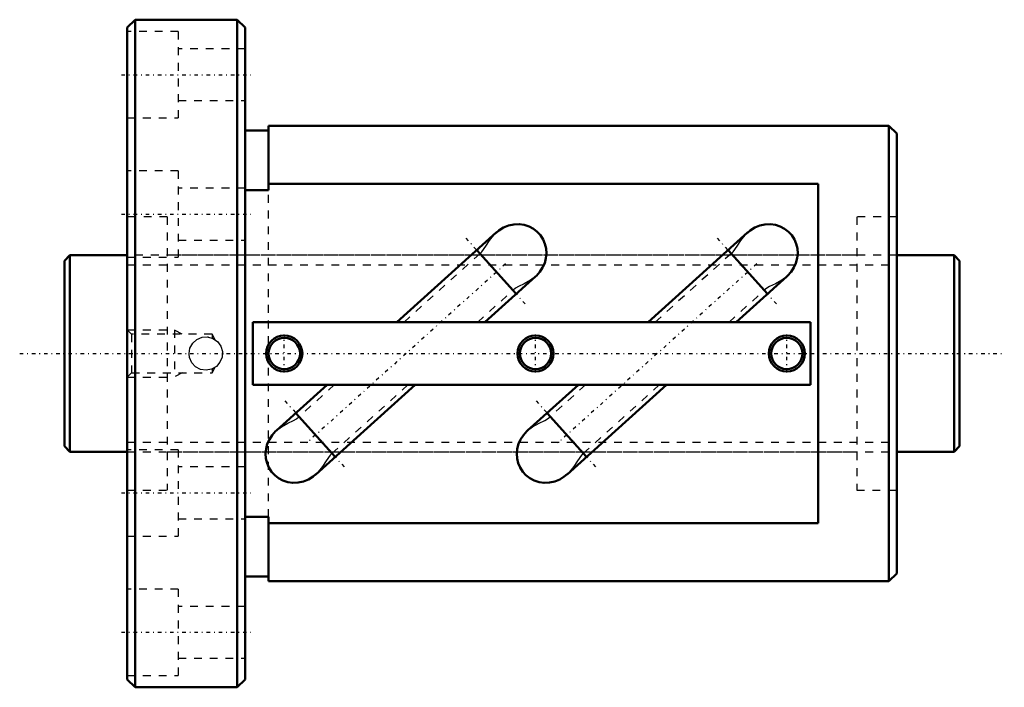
# Model space of a CAD drawing. Header units: millimetres. Extents: x -6 to 120, y -42 to 42.
import ezdxf

# ---------------------------------------------------------------- set-up
doc = ezdxf.new("R2010")
doc.units = ezdxf.units.MM
doc.linetypes.add('Center', pattern=[1.5, 0.45, -0.5, 0.05, -0.5])
doc.linetypes.add('Dashed', pattern=[2, 1, -1])
for name, color, linetype, lineweight in [('2d ConnectionPoints', 7, 'Continuous', 50), ('AM_0', 7, 'Continuous', 50), ('AM_5', 3, 'Continuous', 25), ('AM_7', 7, 'Center', 25), ('AM_9', 6, 'Dashed', 25)]:
    doc.layers.add(name, color=color, linetype=linetype, lineweight=lineweight)

# ---------------------------------------------------------------- blocks, each defined once
blk = doc.blocks.new('1_BIF2508V_7RR_Nut_0_in_BIF2508V_7RRG0_114LC0_000_0')
at = {"layer": 'AM_0'}
for p, q in [((9, 42.5), (8, 41.5)), ((8, 41.5), (8, -41.5)), ((22, 42.5), (9, 42.5)), ((9, 42.5), (9, -42.5)), ((23, 41.5), (22, 42.5)), ((22, 42.5), (22, -42.5)), ((23, 41.5), (23, -41.5)), ((26, 29), (26, 20.81)), ((105, 29), (26, 29)), ((106, 28), (105, 29)), ((105, 29), (105, -29)), ((26, 28.4), (23, 28.4)), ((106, 28), (106, -28)), ((96, 21.62), (26, 21.62)), ((96, -21.62), (96, 21.62)), ((26, 20.81), (23, 20.81)), ((54.99, 15.39), (42.34, 4)), ((86.99, 15.39), (74.34, 4)), ((57.53, 7.58), (52.51, 13.16)), ((89.53, 7.58), (84.51, 13.16)), ((53.55, 4), (60.01, 9.82)), ((85.55, 4), (92.01, 9.82)), ((95, 4), (24, 4)), ((24, 4), (24, -4)), ((95, -4), (95, 4)), ((24, -4), (95, -4)), ((33.45, -4), (26.99, -9.82)), ((32.01, -15.39), (44.66, -4)), ((65.45, -4), (58.99, -9.82)), ((64.01, -15.39), (76.66, -4)), ((29.47, -7.58), (34.49, -13.16)), ((61.47, -7.58), (66.49, -13.16)), ((23, -20.81), (26, -20.81)), ((26, -20.81), (26, -29)), ((26, -21.62), (96, -21.62)), ((23, -28.4), (26, -28.4)), ((105, -29), (106, -28)), ((26, -29), (105, -29)), ((8, -41.5), (9, -42.5)), ((9, -42.5), (22, -42.5)), ((22, -42.5), (23, -41.5))]:
    blk.add_line(p, q, dxfattribs=at)
for points in [[(54.98, 15.38), (55.34, 15.68), (55.92, 16.04), (56.56, 16.3), (57.22, 16.44), (57.92, 16.47), (58.55, 16.38), (59.17, 16.18), (59.72, 15.89), (60.22, 15.5), (60.63, 15.05), (60.97, 14.52), (61.2, 13.96), (61.35, 13.35), (61.39, 12.74), (61.33, 12.12), (61.17, 11.52), (60.9, 10.93), (60.55, 10.39), (60.1, 9.9), (60.01, 9.82)], [(86.98, 15.38), (87.34, 15.68), (87.92, 16.04), (88.56, 16.3), (89.22, 16.44), (89.92, 16.47), (90.55, 16.38), (91.17, 16.18), (91.72, 15.89), (92.22, 15.5), (92.63, 15.05), (92.97, 14.52), (93.2, 13.96), (93.35, 13.35), (93.39, 12.74), (93.33, 12.12), (93.17, 11.52), (92.9, 10.93), (92.55, 10.39), (92.1, 9.9), (92.01, 9.82)], [(32.02, -15.38), (31.66, -15.68), (31.08, -16.04), (30.44, -16.3), (29.78, -16.44), (29.08, -16.47), (28.45, -16.38), (27.83, -16.18), (27.28, -15.89), (26.78, -15.5), (26.37, -15.05), (26.03, -14.52), (25.8, -13.96), (25.65, -13.35), (25.61, -12.74), (25.67, -12.12), (25.83, -11.52), (26.1, -10.93), (26.45, -10.39), (26.9, -9.9), (26.99, -9.82)], [(64.02, -15.38), (63.66, -15.68), (63.08, -16.04), (62.44, -16.3), (61.78, -16.44), (61.08, -16.47), (60.45, -16.38), (59.83, -16.18), (59.28, -15.89), (58.78, -15.5), (58.37, -15.05), (58.03, -14.52), (57.8, -13.96), (57.65, -13.35), (57.61, -12.74), (57.67, -12.12), (57.83, -11.52), (58.1, -10.93), (58.45, -10.39), (58.9, -9.9), (58.99, -9.82)]]:
    blk.add_lwpolyline(points, dxfattribs=at)
for centre, radius in [((28, 0), 2.3), ((28, 0), 2), ((60, 0), 2.3), ((60, 0), 2), ((92, 0), 2.3), ((92, 0), 2)]:
    blk.add_circle(centre, radius, dxfattribs=at)
at = {"layer": 'AM_5', "linetype": 'Dashed'}
for p, q in [((8, 3), (14, 3)), ((15, 2.46), (14, 3)), ((14, 3), (14, -3)), ((15, -2.46), (14, -3)), ((8, -3), (14, -3))]:
    blk.add_line(p, q, dxfattribs=at)
at = {"layer": 'AM_7'}
for p, q in [((7.25, 35.5), (23.75, 35.5)), ((7.25, 17.75), (23.75, 17.75)), ((51.12, 14.7), (58.92, 6.04)), ((83.12, 14.7), (90.92, 6.04)), ((56.17, 11.41), (30.83, -11.41)), ((88.17, 11.41), (62.83, -11.41)), ((28, -2.42), (28, 2.42)), ((60, -2.42), (60, 2.42)), ((92, -2.42), (92, 2.42)), ((28.08, -6.04), (35.88, -14.7)), ((60.08, -6.04), (67.88, -14.7)), ((7.25, -17.75), (23.75, -17.75)), ((7.25, -35.5), (23.75, -35.5))]:
    blk.add_line(p, q, dxfattribs=at)
at = {"layer": 'AM_9'}
for p, q in [((14.5, 41), (8, 41)), ((14.5, 41), (14.5, 30)), ((23, 38.8), (14.5, 38.8)), ((14.5, 32.2), (23, 32.2)), ((8, 30), (14.5, 30)), ((14.5, 23.25), (8, 23.25)), ((14.5, 23.25), (14.5, 12.25)), ((23, 21.05), (14.5, 21.05)), ((26, -20.81), (26, 20.81)), ((13.1, 17.4), (8, 17.4)), ((13.1, 17.4), (13.1, -17.4)), ((106, 17.4), (100.9, 17.4)), ((100.9, 17.4), (100.9, -17.4)), ((14.5, 14.45), (23, 14.45)), ((52.92, 12.71), (43.25, 4)), ((84.91, 12.71), (75.24, 4)), ((8, 12.25), (14.5, 12.25)), ((100.9, 12.5), (13.1, 12.5)), ((52.64, 4), (57.12, 8.04)), ((84.64, 4), (89.12, 8.03)), ((8.54, 2.46), (8, 3)), ((18.8, 2.46), (8.54, 2.46)), ((8.54, 2.46), (8.54, -2.46)), ((19.21, 1.75), (18.8, 2.46)), ((18.8, 2.46), (18.8, 1.97)), ((15.89, -0.24), (15.88, 0.1)), ((20.22, 0), (20.12, 0.17)), ((20.12, -0.18), (20.22, 0)), ((20.12, -0.17), (20.12, -0.16)), ((20.12, -0.17), (20.12, -0.18)), ((8, -3), (8.54, -2.46)), ((8.54, -2.46), (18.8, -2.46)), ((18.8, -1.97), (18.75, -1.99)), ((18.8, -2.46), (19.21, -1.75)), ((18.8, -1.97), (18.8, -2.46)), ((34.36, -4), (29.88, -8.04)), ((34.08, -12.71), (43.75, -4)), ((66.36, -4), (61.88, -8.03)), ((66.09, -12.71), (75.76, -4)), ((14.5, -12.25), (8, -12.25)), ((13.1, -12.5), (100.9, -12.5)), ((14.5, -12.25), (14.5, -23.25)), ((23, -14.45), (14.5, -14.45)), ((8, -17.4), (13.1, -17.4)), ((100.9, -17.4), (106, -17.4)), ((14.5, -21.05), (23, -21.05)), ((8, -23.25), (14.5, -23.25)), ((14.5, -30), (8, -30)), ((14.5, -30), (14.5, -41)), ((23, -32.2), (14.5, -32.2)), ((14.5, -38.8), (23, -38.8)), ((8, -41), (14.5, -41))]:
    blk.add_line(p, q, dxfattribs=at)
for points in [[(52.92, 12.7), (53.16, 12.94), (53.66, 13.66), (54.13, 14.4), (54.68, 15.08), (54.98, 15.38)], [(84.92, 12.7), (85.16, 12.94), (85.66, 13.66), (86.13, 14.4), (86.68, 15.08), (86.98, 15.38)], [(60.01, 9.82), (59.37, 9.33), (58.54, 8.87), (57.81, 8.51), (57.46, 8.3), (57.13, 8.06), (57.12, 8.04)], [(92.01, 9.82), (91.37, 9.33), (90.54, 8.87), (89.81, 8.51), (89.46, 8.3), (89.13, 8.06), (89.12, 8.04)], [(15.88, 0), (15.99, 0.7), (16.33, 1.32), (16.86, 1.79), (17.52, 2.07), (18.23, 2.11), (18.91, 1.92), (19.49, 1.52), (19.91, 0.94), (20.11, 0.25), (20.08, -0.45), (19.81, -1.11), (19.35, -1.64), (18.73, -2), (18.03, -2.12), (17.33, -2.02), (16.71, -1.69), (16.22, -1.17), (15.94, -0.51), (15.88, 0)], [(18.26, 2.11), (18.31, 2.1), (18.8, 1.97)], [(20.12, 0.18), (20.12, 0.17), (20.12, 0.16), (20.12, 0.13), (20.12, 0.08), (20.12, 0.03), (20.12, -0.04), (20.12, -0.1), (20.12, -0.14), (20.12, -0.17)], [(19.21, -1.75), (19.19, -1.76), (19.12, -1.8), (18.8, -1.97)], [(26.99, -9.82), (27.63, -9.33), (28.46, -8.87), (29.19, -8.51), (29.54, -8.3), (29.87, -8.06), (29.88, -8.04)], [(58.99, -9.82), (59.63, -9.33), (60.46, -8.87), (61.19, -8.51), (61.54, -8.3), (61.87, -8.06), (61.88, -8.04)], [(34.08, -12.7), (33.84, -12.94), (33.34, -13.66), (32.87, -14.4), (32.32, -15.08), (32.02, -15.38)], [(66.08, -12.7), (65.84, -12.94), (65.34, -13.66), (64.87, -14.4), (64.32, -15.08), (64.02, -15.38)]]:
    blk.add_lwpolyline(points, dxfattribs=at)
blk = doc.blocks.new('2_BIF2508V_7RR000_Shaft_0_in_BIF2508V_7RRG0_114LC0_000_0')
at = {"layer": 'AM_0'}
for p, q in [((0.7, 12.5), (0, 11.8)), ((0, 11.8), (0, -11.8)), ((8, 12.5), (0.7, 12.5)), ((0.7, 12.5), (0.7, -12.5)), ((113.3, 12.5), (106, 12.5)), ((114, 11.8), (113.3, 12.5)), ((113.3, 12.5), (113.3, -12.5)), ((114, 11.8), (114, -11.8)), ((0, -11.8), (0.7, -12.5)), ((0.7, -12.5), (8, -12.5)), ((106, -12.5), (113.3, -12.5)), ((113.3, -12.5), (114, -11.8))]:
    blk.add_line(p, q, dxfattribs=at)
at = {"layer": 'AM_5', "linetype": 'Dashed'}
for p, q in [((8, 11.273), (106, 11.273)), ((8, -11.273), (106, -11.273))]:
    blk.add_line(p, q, dxfattribs=at)
at = {"layer": 'AM_7'}
blk.add_line((-5.7, 0), (119.7, 0), dxfattribs=at)
at = {"layer": 'AM_9'}
for p, q in [((106, 12.5), (8, 12.5)), ((8, -12.5), (106, -12.5))]:
    blk.add_line(p, q, dxfattribs=at)

msp = doc.modelspace()

# ---------------------------------------------------------------- linework, layer by layer
at = {"layer": '2d ConnectionPoints'}
for p in [(0, 0), (8, 0)]:
    msp.add_point(p, dxfattribs=at)

# ---------------------------------------------------------------- block references
for name in ['1_BIF2508V_7RR_Nut_0_in_BIF2508V_7RRG0_114LC0_000_0', '2_BIF2508V_7RR000_Shaft_0_in_BIF2508V_7RRG0_114LC0_000_0']:
    msp.add_blockref(name, (0, 0))

doc.saveas('drawing.dxf')
